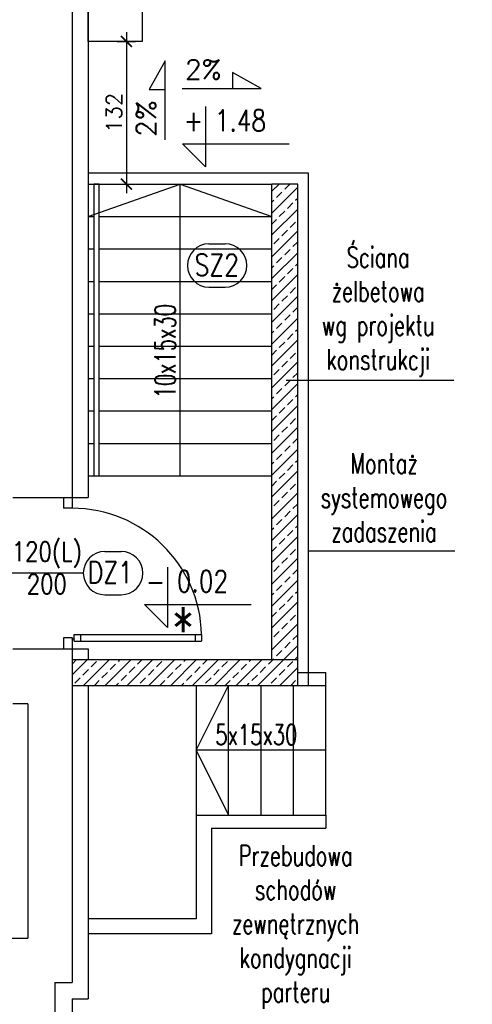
# Model space of a CAD drawing. Header units: millimetres. Extents: x 31969 to 285678, y -69766 to -1123.
# Tile 173 of 176: x 184296 to 184715, y -10680 to -9769. Entities that reach past the tile are written whole.
import ezdxf
from ezdxf.enums import TextEntityAlignment as Align
from ezdxf.lldxf.tags import DXFTag

# ---------------------------------------------------------------- set-up
doc = ezdxf.new("R2010")
doc.units = ezdxf.units.MM
for name, color, linetype in [('a-biblioteka', 251, 'Continuous'), ('a-izolacja 1', 3, 'Continuous'), ('a-koty', 1, 'Continuous'), ('a-opis 1', 3, 'Continuous'), ('a-opis stolarki 1', 3, 'Continuous'), ('a-opis stolarki 2', 1, 'Continuous'), ('a-przekrój 2', 251, 'Continuous'), ('a-schody', 3, 'Continuous'), ('a-stolarka drzwiowa', 3, 'Continuous'), ('a-stolarka okienna', 3, 'Continuous'), ('a-ściany istniejące murowane', 6, 'Continuous'), ('a-ściany nośne projektowane', 7, 'Continuous')]:
    doc.layers.add(name, color=color, linetype=linetype)
doc.styles.add('MAREK', font='simplex.shx')
doc.styles.add('RS01507', font='romans.shx', dxfattribs={"width": 0.7, "height": 0.15})
doc.styles.add('WYMIAR', font='romans.shx', dxfattribs={"width": 0.8})
tags = doc.linetypes.add('DASHED', pattern=[0.75, 0.5, -0.25]).pattern_tags.tags
tags[6:7] = [DXFTag(74, 4), DXFTag(75, 0), DXFTag(340, '0'), DXFTag(46, 1.0), DXFTag(50, 0.0), DXFTag(44, 0.0), DXFTag(45, 0.0)]
tags[4:5] = [DXFTag(74, 4), DXFTag(75, 0), DXFTag(340, '0'), DXFTag(46, 1.0), DXFTag(50, 0.0), DXFTag(44, 0.0), DXFTag(45, 0.0)]
doc.dimstyles.new('MAREK', dxfattribs={"dimscale": 0.85, "dimtxt": 17, "dimasz": 12, "dimexe": 10, "dimexo": 0.625, "dimgap": 5, "dimtad": 1, "dimdec": 1, "dimdsep": 46, "dimtxsty": 'MAREK', "dimblk1": 'ARCHTICK', "dimblk2": 'ARCHTICK', "dimsah": 1, "dimcen": 2.5, "dimdle": 10, "dimadec": 0, "dimazin": 0, "dimtfac": 1, "dimtdec": 1, "dimtmove": 1, "dimatfit": 3, "dimldrblk": 'ARCHTICK', "dimfxl": 10, "dimfxlon": 1, "dimtolj": 1, "dimtzin": 0, "dimarcsym": 0})

# ---------------------------------------------------------------- blocks, each defined once
blk = doc.blocks.new('_ARCHTICK')
at = {"color": 0, "linetype": 'ByBlock', "const_width": 0.15}
blk.add_lwpolyline([(-0.5, -0.5), (0.5, 0.5)], dxfattribs=at)
blk = doc.blocks.new('*D841')
at = {"layer": 'a-biblioteka', "color": 0, "lineweight": -2, "ltscale": 100}
for p, q in [((184395.11, -9780.6), (184395.11, -9929.6)), ((184386.61, -9789.1), (184403.61, -9789.1)), ((184386.61, -9921.1), (184403.61, -9921.1))]:
    blk.add_line(p, q, dxfattribs=at)
at = {"layer": 'DEFPOINTS', "color": 0, "ltscale": 100}
for p in [(184384.81, -9789.1), (184384.81, -9921.1), (184395.11, -9921.1)]:
    blk.add_point(p, dxfattribs=at)
at = {"layer": 'a-biblioteka', "color": 0, "lineweight": -2, "ltscale": 100, "xscale": 10.2, "yscale": 10.2, "zscale": 10.2}
for p, rotation in [((184395.11, -9789.1), 90), ((184395.11, -9921.1), 270)]:
    blk.add_blockref('_ARCHTICK', p, dxfattribs=dict(at, rotation=rotation))
at = {"layer": 'a-biblioteka', "color": 0, "ltscale": 100, "insert": (184383.64, -9855.1), "char_height": 14.45, "attachment_point": 5, "rotation": 90, "style": 'MAREK', "bg_fill": 3, "box_fill_scale": 1.1, "bg_fill_color": 257, "bg_fill_transparency": 0}
blk.add_mtext('\\A1;132', dxfattribs=at)

msp = doc.modelspace()

# ---------------------------------------------------------------- hatches: boundary and pattern name
at = {"layer": 'a-przekrój 2', "ltscale": 0.1}
h = msp.add_hatch(dxfattribs=at)
h.set_pattern_fill('BRASS,_O', color=256, scale=2.25, angle=45)
h.set_pattern_definition([(45, (40748.734, -5), (-10.1027881, 10.1027881), []), (45, (40743.683, 0.051), (-10.1027881, 10.1027881), [7.14375, -3.571875])])
h.paths.add_polyline_path([(184553.81, -10361.1), (184553.81, -9921.1), (184529.81, -9921.1), (184529.81, -10361.1)])
h.paths.add_polyline_path([(184344.81, -10385.1), (184344.81, -10361.1), (184553.81, -10361.1), (184553.81, -10385.1)])

# ---------------------------------------------------------------- linework, layer by layer
at = {"layer": 'a-biblioteka', "ltscale": 100}
msp.add_lwpolyline([(184359.81, -9589.1), (184409.81, -9589.1), (184409.81, -9789.1), (184359.81, -9789.1)], close=True, dxfattribs=at)
at = {"layer": 'a-izolacja 1'}
for p, q in [((184344.81, -9549.1), (184344.81, -10211.1)), ((184344.81, -10351.1), (184344.81, -10361.1)), ((184344.81, -10385.1), (184344.81, -10660.1)), ((184328.81, -10660.1), (184344.81, -10660.1)), ((184328.81, -10660.1), (184328.81, -11255.1))]:
    msp.add_line(p, q, dxfattribs=at)
at = {"layer": 'a-koty'}
for points in [[(184468.27, -9849.17), (184468.27, -9905.04), (184447.04, -9883.82), (184545.7, -9883.82)], [(184433.12, -10275.69), (184433.12, -10331.56), (184411.89, -10310.34), (184510.55, -10310.34)]]:
    msp.add_lwpolyline(points, dxfattribs=at)
at = {"layer": 'a-opis 1', "ltscale": 10}
for p, q in [((184431, -9806.92), (184416.27, -9833.57)), ((184431, -9880.24), (184431, -9806.92)), ((184493.29, -9817.74), (184493.29, -9832.47)), ((184519.94, -9832.47), (184493.29, -9817.74)), ((184446.63, -9832.47), (184519.94, -9832.47)), ((184416.27, -9833.57), (184431, -9833.57))]:
    msp.add_line(p, q, dxfattribs=at)
at = {"layer": 'a-opis 1', "ltscale": 40}
for p, q in [((184543.06, -10102.47), (184698.36, -10102.47)), ((184563.86, -10260.41), (184699.41, -10260.41))]:
    msp.add_line(p, q, dxfattribs=at)
at = {"layer": 'a-opis stolarki 1'}
msp.add_line((184355.24, -10281.1), (184287.49, -10281.1), dxfattribs=at)
at = {"layer": 'a-opis stolarki 2'}
for p, q in [((184375.28, -10261.05), (184390.28, -10261.05)), ((184375.28, -10301.14), (184390.28, -10301.14))]:
    msp.add_line(p, q, dxfattribs=at)
for centre, start, end in [((184375.28, -10281.1), 90, 270), ((184390.28, -10281.1), 270, 90)]:
    msp.add_arc(centre, 20.05, start, end, dxfattribs=at)
at = {"layer": 'a-schody'}
for p, q in [((184359.81, -9921.1), (184529.81, -9921.1)), ((184444.81, -10191.1), (184444.81, -9921.1)), ((184444.81, -9921.1), (184529.81, -9951.1)), ((184359.81, -9951.1), (184364.81, -9951.1)), ((184369.81, -9951.1), (184529.81, -9951.1)), ((184471.61, -9976.38), (184486.61, -9976.38)), ((184359.81, -9981.1), (184364.81, -9981.1)), ((184369.81, -9981.1), (184529.81, -9981.1)), ((184359.81, -10011.1), (184364.81, -10011.1)), ((184369.81, -10011.1), (184529.81, -10011.1)), ((184471.61, -10016.48), (184486.61, -10016.48)), ((184359.81, -10041.1), (184364.81, -10041.1)), ((184369.81, -10041.1), (184529.81, -10041.1)), ((184359.81, -10071.1), (184364.81, -10071.1)), ((184369.81, -10071.1), (184529.81, -10071.1)), ((184359.81, -10101.1), (184364.81, -10101.1)), ((184369.81, -10101.1), (184529.81, -10101.1)), ((184359.81, -10131.1), (184364.81, -10131.1)), ((184369.81, -10131.1), (184529.81, -10131.1)), ((184359.81, -10161.1), (184364.81, -10161.1)), ((184369.81, -10161.1), (184529.81, -10161.1)), ((184359.81, -10191.1), (184529.81, -10191.1))]:
    msp.add_line(p, q, dxfattribs=at)
for centre, start, end in [((184471.61, -9996.43), 90, 270), ((184486.61, -9996.43), 270, 90)]:
    msp.add_arc(centre, 20.05, start, end, dxfattribs=at)
at = {"layer": 'a-stolarka drzwiowa'}
for p, q in [((184336.81, -10211.1), (184336.81, -10221.1)), ((184344.81, -10211.1), (184344.81, -10221.1)), ((184344.81, -10221.1), (184336.81, -10221.1)), ((184336.81, -10341.1), (184336.81, -10351.1)), ((184344.81, -10341.1), (184336.81, -10341.1)), ((184344.81, -10341.1), (184344.81, -10351.1)), ((184346.81, -10344.1), (184346.81, -10338.1)), ((184346.81, -10338.1), (184464.77, -10338.1)), ((184352.81, -10344.1), (184352.81, -10338.1)), ((184458.77, -10338.1), (184458.77, -10344.1)), ((184464.77, -10338.1), (184464.77, -10344.1)), ((184346.81, -10344.1), (184464.77, -10344.1))]:
    msp.add_line(p, q, dxfattribs=at)
msp.add_circle((184345.81, -10342.1), 1, dxfattribs=at)
at = {"layer": 'a-stolarka drzwiowa', "linetype": 'DASHED', "lineweight": 25, "ltscale": 20}
msp.add_arc((184344.81, -10341.1), 120, 1.43254, 90, dxfattribs=at)
at = {"layer": 'a-stolarka okienna', "linetype": 'DASHED', "lineweight": 25, "ltscale": 40}
msp.add_line((184563.81, -10385.1), (184563.81, -9911.1), dxfattribs=at)
at = {"layer": 'a-stolarka okienna', "linetype": 'DASHED', "lineweight": 25, "ltscale": 20}
for p, q in [((184553.81, -10373.1), (184579.81, -10373.1)), ((184579.81, -10505.1), (184579.81, -10373.1)), ((184459.81, -10385.1), (184459.81, -10601.1)), ((184459.81, -10445.1), (184489.81, -10385.1)), ((184489.81, -10505.1), (184489.81, -10385.1)), ((184519.81, -10505.1), (184519.81, -10385.1)), ((184549.81, -10505.1), (184549.81, -10385.1)), ((184553.81, -10385.1), (184579.81, -10385.1)), ((184303.81, -10402.1), (184289.81, -10402.1)), ((184303.81, -10402.1), (184303.81, -10619.1)), ((184579.81, -10445.1), (184459.81, -10445.1)), ((184459.81, -10445.1), (184489.81, -10505.1)), ((184459.81, -10505.1), (184579.81, -10505.1)), ((184579.81, -10505.1), (184579.81, -10517.1)), ((184473.81, -10517.1), (184579.81, -10517.1)), ((184473.81, -10517.1), (184473.81, -10615.1)), ((184459.81, -10601.1), (184359.81, -10601.1)), ((184473.81, -10615.1), (184359.81, -10615.1)), ((183669.81, -10619.1), (184303.81, -10619.1))]:
    msp.add_line(p, q, dxfattribs=at)
at = {"layer": 'a-ściany istniejące murowane'}
for p, q in [((184359.81, -9534.1), (184359.81, -10211.1)), ((184289.81, -10211.1), (184359.81, -10211.1)), ((184289.81, -10351.1), (184359.81, -10351.1)), ((184289.81, -10351.1), (184359.81, -10351.1)), ((184359.81, -10351.1), (184359.81, -10361.1)), ((184359.81, -10385.1), (184359.81, -10675.1)), ((184344.81, -10675.1), (184359.81, -10675.1)), ((184344.81, -10675.1), (184344.81, -11271.1)), ((184344.81, -10675.1), (184344.81, -11271.1))]:
    msp.add_line(p, q, dxfattribs=at)
at = {"layer": 'a-ściany nośne projektowane', "ltscale": 100}
for p, q in [((184529.81, -10361.1), (184529.81, -9921.1)), ((184553.81, -9921.1), (184529.81, -9921.1)), ((184553.81, -10385.1), (184553.81, -9921.1)), ((184344.81, -10361.1), (184553.81, -10361.1)), ((184344.81, -10361.1), (184344.81, -10385.1)), ((184344.81, -10385.1), (184553.81, -10385.1))]:
    msp.add_line(p, q, dxfattribs=at)

# ---------------------------------------------------------------- texts
at = {"layer": 'a-koty', "char_height": 19.8, "width": 462.9754, "attachment_point": 1, "style": 'WYMIAR'}
for s, insert in [('+ 1.48', (184448.48, -9852.31)), ('- 0.02', (184413.33, -10278.83))]:
    msp.add_mtext(s, dxfattribs=dict(at, insert=insert))
at = {"layer": 'a-opis 1', "ltscale": 10, "style": 'WYMIAR', "text_generation_flag": 6}
msp.add_text('2%%%', height=18, rotation=180, dxfattribs=at).set_placement((184449.45, -9823.99))
at = {"layer": 'a-opis 1', "ltscale": 40, "style": 'RS01507', "width": 0.7}
msp.add_text('10x15x30', height=18.913, rotation=90, dxfattribs=at).set_placement((184430.98, -10119.41), align=Align.MIDDLE_LEFT)
msp.add_text('5x15x30', height=18.913, dxfattribs=at).set_placement((184477.4, -10430.74), align=Align.MIDDLE_LEFT)
at = {"layer": 'a-opis 1', "ltscale": 40, "char_height": 18.9125, "attachment_point": 9, "style": 'RS01507'}
for s, insert, width in [('\\pxqc;Ściana \\Pżelbetowa \\Pwg projektu konstrukcji', (184723.34, -10099.15), 190.1936), ('\\pxqc;Montaż systemowego zadaszenia', (184728.74, -10252.1), 190.1936), ('\\pxqc;Przebudowa schodów zewnętrznych kondygnacji parteru ', (184647.62, -10684.41), 191.6548)]:
    msp.add_mtext(s, dxfattribs=dict(at, insert=insert, width=width))
at = {"layer": 'a-opis stolarki 1', "insert": (184303.42, -10222.21), "char_height": 18, "width": 35.8438, "attachment_point": 1, "style": 'WYMIAR'}
msp.add_mtext('\\pxqc;\\P120(L)\\P200', dxfattribs=at)
at = {"layer": 'a-opis stolarki 2', "style": 'WYMIAR'}
for s, insert, char_height, width, attachment_point in [('DZ1', (184401.17, -10290.51), 20.047, 23.6587, 9), ('\\A1;\\pxqc;*', (184385.41, -10352.83), 40.095, 124.3193, 7)]:
    msp.add_mtext(s, dxfattribs=dict(at, insert=insert, char_height=char_height, width=width, attachment_point=attachment_point))
at = {"layer": 'a-schody', "insert": (184499.37, -10005.97), "char_height": 20.047, "width": 23.6587, "attachment_point": 9, "style": 'WYMIAR'}
msp.add_mtext('SZ2', dxfattribs=at)

# ---------------------------------------------------------------- next in the draw order: dimensions: what is measured, and where the dimension line sits
at = {"layer": 'a-biblioteka', "ltscale": 100}
dim = msp.add_linear_dim(base=(184395.11, -9921.1), p1=(184384.81, -9789.1), p2=(184384.81, -9921.1), angle=90, dimstyle='MAREK', override={"dimtfill": 1, "dimtfillclr": 256}, dxfattribs=at)
dim.commit()
dim.dimension.update_dxf_attribs({"geometry": '*D841', "text_midpoint": (184383.64, -9855.1)})

# ---------------------------------------------------------------- next in the draw order: linework, layer by layer
at = {"layer": 'a-schody'}
msp.add_line((184359.81, -9951.1), (184444.81, -9921.1), dxfattribs=at)
msp.add_lwpolyline([(184364.81, -10191.1), (184369.81, -10191.1), (184369.81, -9921.1), (184364.81, -9921.1)], close=True, dxfattribs=at)
at = {"layer": 'a-stolarka okienna', "linetype": 'DASHED', "lineweight": 25, "ltscale": 40}
msp.add_line((184563.81, -9911.1), (184359.81, -9911.1), dxfattribs=at)

# ---------------------------------------------------------------- next in the draw order: texts
at = {"layer": 'a-opis 1', "ltscale": 10, "style": 'WYMIAR', "text_generation_flag": 6}
msp.add_text('2%%%', height=18, rotation=270, dxfattribs=at).set_placement((184422.53, -9877.42))

doc.saveas('drawing.dxf')
